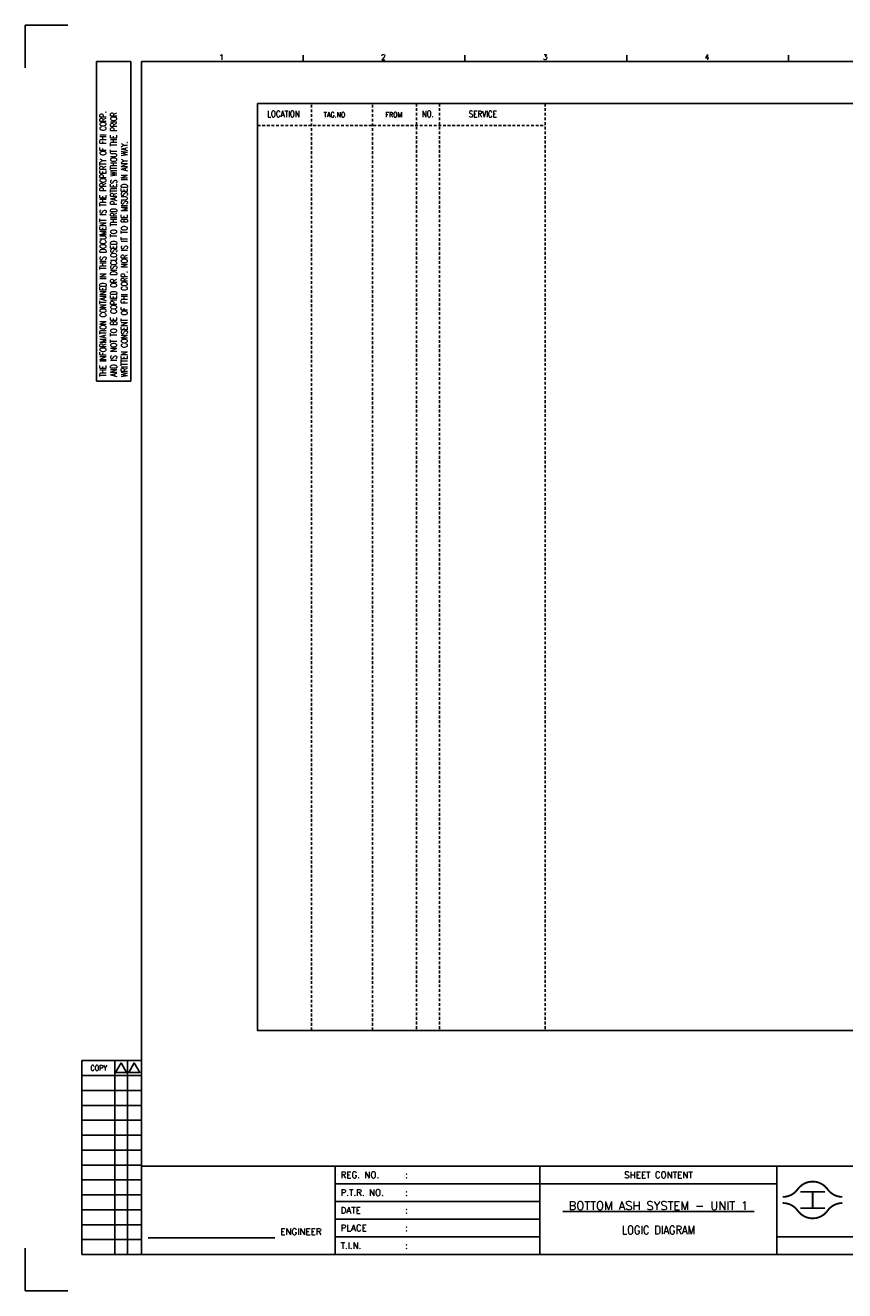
# Model space of a CAD drawing. Extents: x 2313 to 3279, y -93 to 590.
# Tile 1 of 3: x 2313 to 2755, y -93 to 590. Entities that reach past the tile are written whole.
import ezdxf
from ezdxf.enums import TextEntityAlignment as Align

# ---------------------------------------------------------------- set-up
doc = ezdxf.new("R2010")
doc.units = 0
doc.header["$MEASUREMENT"] = 0
doc.linetypes.add('HIDDEN', pattern=[4, 1.5, -1, 1.5])
doc.layers.get('0').update_dxf_attribs({"linetype": 'CONTINUOUS'})
doc.layers.get('DEFPOINTS').update_dxf_attribs({"linetype": 'CONTINUOUS'})
for name, color, linetype in [('CON', 4, 'CONTINUOUS'), ('DIM', 3, 'CONTINUOUS'), ('HID', 2, 'HIDDEN'), ('TEXT', 7, 'CONTINUOUS'), ('圖框CON', 4, 'CONTINUOUS'), ('圖框DIM', 3, 'CONTINUOUS'), ('框線', 6, 'CONTINUOUS')]:
    doc.layers.add(name, color=color, linetype=linetype)
doc.styles.add('DAYUKP', font='complex', dxfattribs={"bigfont": 'DAYUKP.SHX'})
doc.styles.add('E4', font='simplex.shx', dxfattribs={"height": 4})
doc.styles.add('ROMANS', font='romans', dxfattribs={"width": 0.8})

# ---------------------------------------------------------------- blocks, each defined once
blk = doc.blocks.new('Sht_Cont_T3')
at = {"layer": 'TEXT', "color": 3, "linetype": 'Continuous', "style": 'E4'}
for tag, p in [('$SHT_CONT_L1$', (55.63, 24.91)), ('$SHT_CONT_L2$', (55.63, 16.61)), ('$SHT_CONT_L3$', (55.63, 8.3))]:
    blk.add_attdef(tag, text='', height=4, dxfattribs=at).set_placement(p, align=Align.MIDDLE)
blk = doc.blocks.new('1')
at = {"ltscale": 500, "const_width": 0.99}
blk.add_lwpolyline([(1686.83, 57.65, -0.241531), (1678.79, 61.78, 0.512989), (1662.7, 61.78, -0.241531), (1654.66, 57.65, -0.241531)], format="xyb", dxfattribs=at)
at = {"const_width": 0.99}
blk.add_lwpolyline([(1686.83, 54.35, 0.241531), (1678.79, 50.22, -0.512989), (1662.7, 50.22, 0.241531), (1654.66, 54.35, 0.241531)], format="xyb", dxfattribs=at)
at = {"ltscale": 500, "const_width": 0.99}
for points in [[(1664.14, 60.4), (1677.35, 60.4)], [(1670.74, 60.4), (1670.74, 51.6)], [(1664.14, 51.6), (1677.35, 51.6)]]:
    blk.add_lwpolyline(points, dxfattribs=at)
at = {"layer": 'CON'}
for points in [[(1523.67, 26.6), (1523.67, 74.29)], [(1651.45, 26.6), (1651.45, 74.29)]]:
    blk.add_lwpolyline(points, dxfattribs=at)
at = {"layer": 'CON', "ltscale": 500}
for points in [[(1523.67, 64.75), (1413.11, 64.75)], [(1651.45, 64.75), (1523.67, 64.75)], [(1523.67, 55.22), (1413.11, 55.22)], [(1523.67, 45.69), (1413.11, 45.69)], [(1523.67, 36.15), (1413.11, 36.15)]]:
    blk.add_lwpolyline(points, dxfattribs=at)
at = {"layer": 'DEFPOINTS'}
for points in [[(1268.99, 689.33), (1246.02, 689.33), (1246.02, 666.36)], [(1268.99, 7.08), (1246.02, 7.08), (1246.02, 30.05)]]:
    blk.add_lwpolyline(points, dxfattribs=at)
at = {"layer": 'DIM'}
for p, q in [((1276.46, 131.12), (1276.46, 26.6)), ((1276.46, 131.12), (1308.62, 131.12)), ((1294.26, 26.6), (1294.26, 131.12)), ((1301.15, 26.6), (1301.15, 131.12)), ((1276.46, 123.08), (1308.62, 123.08)), ((1276.46, 115.04), (1308.62, 115.04)), ((1276.46, 107), (1308.62, 107)), ((1276.46, 98.96), (1308.62, 98.96)), ((1276.46, 90.92), (1308.62, 90.92)), ((1276.46, 82.88), (1308.62, 82.88)), ((1276.46, 74.84), (1308.62, 74.84)), ((1276.46, 66.8), (1308.62, 66.8)), ((1276.46, 58.76), (1308.62, 58.76)), ((1276.46, 50.72), (1308.62, 50.72)), ((1276.46, 42.68), (1308.62, 42.68)), ((1276.46, 34.64), (1308.62, 34.64)), ((1276.46, 26.6), (1308.62, 26.6))]:
    blk.add_line(p, q, dxfattribs=at)
for points in [[(1297.7, 129.98), (1294.72, 124.81), (1300.69, 124.81)], [(1304.83, 129.98), (1301.84, 124.81), (1307.81, 124.81)]]:
    blk.add_lwpolyline(points, close=True, dxfattribs=at)
at = {"layer": '圖框CON'}
for p, q in [((1284.5, 669.81), (1302.87, 669.81)), ((1284.5, 497.52), (1284.5, 669.81)), ((1302.87, 497.52), (1302.87, 669.81)), ((1395.91, 669.85), (1395.91, 673.29)), ((1483.2, 669.85), (1483.2, 673.29)), ((1570.49, 669.85), (1570.49, 673.29)), ((1657.78, 669.85), (1657.78, 673.29)), ((1284.5, 497.52), (1302.87, 497.52))]:
    blk.add_line(p, q, dxfattribs=at)
for points in [[(1413.11, 26.6), (1413.11, 74.29)], [(1828.89, 36.15), (1802.67, 36.15), (1651.45, 36.15)]]:
    blk.add_lwpolyline(points, dxfattribs=at)
at = {"layer": '圖框DIM'}
blk.add_line((1312.36, 35.55), (1380.65, 35.55), dxfattribs=at)
at = {"layer": '框線'}
for p, q in [((1308.62, 669.81), (1308.62, 26.6)), ((2181.53, 669.81), (1308.62, 669.81)), ((2181.53, 74.29), (1308.62, 74.29)), ((2181.53, 26.6), (1308.62, 26.6))]:
    blk.add_line(p, q, dxfattribs=at)
at = {"style": 'DAYUKP'}
for s, p in [('1', (1350.64, 670.78)), ('2', (1437.93, 670.78)), ('3', (1525.22, 670.78)), ('4', (1612.51, 670.78))]:
    blk.add_text(s, height=2.87, dxfattribs=at).set_placement(p)
at = {"layer": 'DIM', "style": 'ROMANS', "width": 0.75}
for s, p in [('THE INFORMATION CONTAINED IN THIS DOCUMENT IS THE PROPERTY OF FHI CORP.', (1287.94, 499.82)), ('AND IS NOT TO BE COPIED OR DISCLOSED TO THIRD PARTIES WITHOUT THE PRIOR', (1293.68, 499.82)), ('WRITTEN CONSENT OF FHI CORP. NOR IS IT TO BE MISUSED IN ANY WAY.', (1299.43, 499.82))]:
    blk.add_text(s, height=3.4457, rotation=90, dxfattribs=at).set_placement(p, align=Align.MIDDLE_LEFT)
at = {"layer": 'DIM', "style": 'ROMANS', "width": 0.8}
blk.add_text('COPY', height=2.871, dxfattribs=at).set_placement((1285.64, 127.16), align=Align.MIDDLE)
at = {"layer": 'HID', "ltscale": 500, "style": 'ROMANS'}
for s, height, p in [('REG. NO.', 3.446, (1416.1, 69.52)), (':', 3.45, (1450.9, 69.52)), ('P.T.R. NO.', 3.446, (1416.1, 59.99)), (':', 3.45, (1450.9, 59.99)), ('DATE', 3.446, (1416.1, 50.45)), (':', 3.45, (1450.9, 50.45)), ('PLACE', 3.446, (1416.1, 40.92)), (':', 3.45, (1450.9, 40.92)), ('T.I.N.', 3.446, (1416.1, 31.37)), (':', 3.45, (1450.9, 31.39))]:
    blk.add_text(s, height=height, dxfattribs=at).set_placement(p, align=Align.MIDDLE_LEFT)
blk.add_text('SHEET CONTENT', height=3.4457, dxfattribs=at).set_placement((1587.56, 69.52), align=Align.MIDDLE)
at = {"layer": 'HID', "style": 'ROMANS'}
blk.add_text('ENGINEER', height=3.446, dxfattribs=at).set_placement((1394.71, 37.18), align=Align.CENTER)

msp = doc.modelspace()

# ---------------------------------------------------------------- linework, layer by layer
at = {"layer": 'CON'}
msp.add_lwpolyline([(2438.04, 547.54), (3152.04, 547.54), (3152.04, 47.73), (2438.04, 47.73)], close=True, dxfattribs=at)
at = {"layer": 'HID'}
for p, q in [((2467.09, 546.84), (2467.09, 47.73)), ((2500.01, 546.84), (2500.01, 47.73)), ((2523.73, 547.54), (2523.73, 47.71)), ((2536.16, 547.54), (2536.16, 47.71)), ((2593.09, 547.54), (2593.09, 47.73)), ((2438.04, 535.63), (2593.09, 535.63))]:
    msp.add_line(p, q, dxfattribs=at)

# ---------------------------------------------------------------- block references
msp.add_blockref('1', (1066.69, -99.61))
at = {"layer": 'TEXT', "color": 0}
ref = msp.add_blockref('Sht_Cont_T3', (2590.36, -73), dxfattribs=dict(at, xscale=1.148576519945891, yscale=1.148576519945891, zscale=1.148576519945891))
ref.add_attrib('$SHT_CONT_L1$', '%%U BOTTOM ASH SYSTEM - UNIT 1 ', dxfattribs={"color": 3, "linetype": 'Continuous', "height": 4.5943, "style": 'E4'}).set_placement((2654.25, -44.39), align=Align.TOP_CENTER)
ref.add_attrib('$SHT_CONT_L3$', 'LOGIC DIAGRAM', dxfattribs={"color": 3, "linetype": 'Continuous', "height": 4.5943, "style": 'E4', "width": 0.85}).set_placement((2654.25, -63.46), align=Align.BOTTOM_CENTER)

# ---------------------------------------------------------------- texts
at = {"layer": 'CON', "style": 'ROMANS', "width": 0.8}
for s, p in [('LOCATION', (2451.97, 541.93)), ('NO.', (2529.86, 541.93)), ('SERVICE', (2559.51, 541.86))]:
    msp.add_text(s, height=3.5, dxfattribs=at).set_placement(p, align=Align.MIDDLE)
for s, p in [('TAG.NO', (2473.7, 539.28)), ('FROM', (2506.96, 539.28))]:
    msp.add_text(s, height=2.8, dxfattribs=at).set_placement(p, align=Align.BOTTOM_LEFT)

doc.saveas('drawing.dxf')
